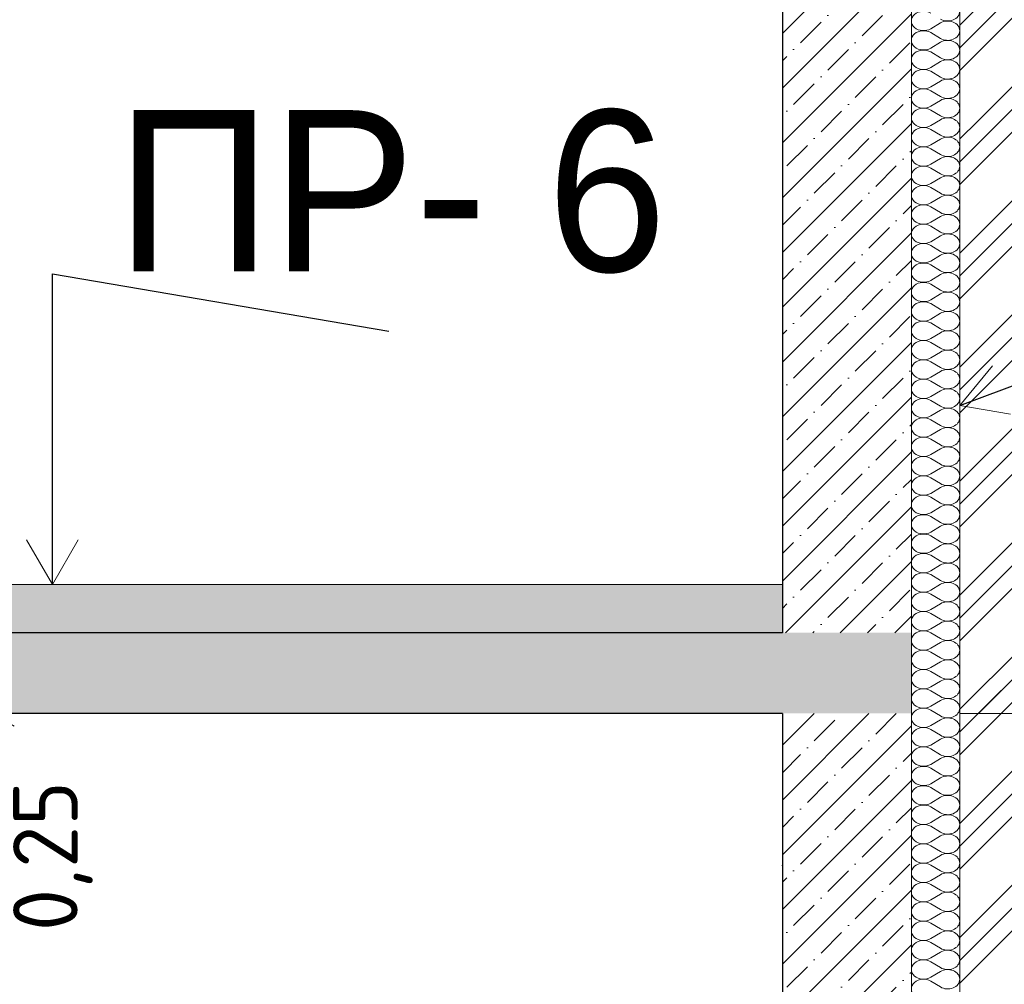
# Model space of a CAD drawing. Header units: millimetres. Extents: x -7244281 to -6598479, y 5719953 to 5938280.
# Tile 17 of 73: x -6769821 to -6766769, y 5728958 to 5731947. Entities that reach past the tile are written whole.
import ezdxf
from ezdxf.enums import TextEntityAlignment as Align

# ---------------------------------------------------------------- set-up
doc = ezdxf.new("R2010")
doc.units = ezdxf.units.MM
doc.header["$MEASUREMENT"] = 0
doc.set_wipeout_variables(frame=1)
doc.linetypes.add('Wipeout_Contour', pattern=[1000, 0, -1000])
doc.linetypes.add('Штрихпунктирная', pattern=[670.277762, 352.777767, -176.388884, 0, -141.111112])
for name, color, linetype, lineweight in [('0_Ном._пера__1', 7, 'Continuous', 0), ('0_Ном._пера__120', 7, 'Continuous', 0), ('АР-Перекрытия_Приямки.АР_Ном._пера__1', 7, 'Continuous', 30), ('АР-Перекрытия_Приямки.АР_Ном._пера__101', 252, 'Continuous', 0), ('АР-Стены_внешние_.АР_Ном._пера__1', 7, 'Continuous', 0), ('АР-Чертеж-Оси_Осевые размеры.АР_Ном._пера__120', 7, 'Continuous', 0), ('АР-Чертеж-Размеры.АР_Ном._пера__1', 7, 'Continuous', 0), ('Местность - Рельеф_Ном._пера__1', 7, 'Continuous', 0)]:
    doc.layers.add(name, color=color, linetype=linetype, lineweight=lineweight)
for name, color, linetype in [('АР-Перекрытия_Приямки.АР', 7, 'Continuous'), ('АР-Стены_внешние_.АР', 7, 'Continuous'), ('АР-Чертеж-Оси_Осевые размеры.АР', 7, 'Continuous'), ('АР-Чертеж-Размеры.АР', 7, 'Continuous'), ('Местность - Рельеф', 7, 'Continuous')]:
    doc.layers.add(name, color=color, linetype=linetype)
doc.layers.add('АР-Перекрытия_Приямки.АР_Ном._пера__180', color=7, linetype='Continuous', lineweight=5, true_color=0xd6cda7)
doc.styles.add('РЎР“Р•РќР•Р\xa0Р\x98Р\xa0_РЎРўР\x98Р›Р¬_1', font='GOTHIC.TTF')
doc.styles.add('РЎР“Р•РќР•Р\xa0Р\x98Р\xa0_РЎРўР\x98Р›Р¬_2', font='GOST_Common.ttf')
doc.dimstyles.new('СГЕНЕРИР_СТИЛЬ__3', dxfattribs={"dimtxt": 200, "dimasz": 142.5, "dimexe": 0.18, "dimexo": 300000, "dimgap": 0, "dimtad": 1, "dimlfac": 0.001, "dimzin": 0, "dimdsep": 46, "dimtxsty": 'РЎР“Р•РќР•Р\xa0Р\x98Р\xa0_РЎРўР\x98Р›Р¬_2', "dimblk": 'ARROWHEAD_6', "dimblk1": 'ARROWHEAD_6', "dimblk2": 'ARROWHEAD_6', "dimcen": 0.09, "dimclrd": 7, "dimclre": 7, "dimclrt": 7, "dimadec": 0, "dimazin": 0, "dimtfac": 1, "dimtdec": 4, "dimtmove": 0, "dimatfit": 3, "dimfxl": 1, "dimtolj": 1, "dimtzin": 0, "dimarcsym": 0})
doc.dimstyles.new('СГЕНЕРИР_СТИЛЬ__4', dxfattribs={"dimtxt": 0.18, "dimasz": 152, "dimexe": 0.18, "dimexo": 0.0625, "dimgap": 0, "dimtad": 0, "dimtih": 1, "dimtoh": 1, "dimdec": 4, "dimzin": 0, "dimdsep": 46, "dimcen": 0.09, "dimadec": 0, "dimazin": 0, "dimtfac": 1, "dimtdec": 4, "dimtmove": 0, "dimatfit": 3, "dimldrblk": 'ARROWHEAD_14', "dimfxl": 1, "dimtolj": 1, "dimtzin": 0, "dimarcsym": 0})
doc.dimstyles.new('СГЕНЕРИР_СТИЛЬ__5', dxfattribs={"dimtxt": 200, "dimasz": 142.5, "dimexe": 0.18, "dimexo": 300000, "dimgap": 0, "dimtad": 1, "dimlfac": 0.001, "dimzin": 0, "dimdsep": 46, "dimtxsty": 'РЎР“Р•РќР•Р\xa0Р\x98Р\xa0_РЎРўР\x98Р›Р¬_2', "dimblk": 'ARROWHEAD_6', "dimblk1": 'ARROWHEAD_6', "dimblk2": 'ARROWHEAD_6', "dimcen": 0.09, "dimclrd": 7, "dimclre": 7, "dimclrt": 7, "dimadec": 0, "dimazin": 0, "dimtfac": 1, "dimtdec": 4, "dimtmove": 2, "dimatfit": 3, "dimfxl": 1, "dimtolj": 1, "dimtzin": 0, "dimarcsym": 0})
pattern_1 = [(45, (-6283484.88, 5731196.98), (-84.852814, 84.852814), []), (45, (-6283527.3, 5731239.41), (-84.852814, 84.852814), [90, -30, 0, -30])]
pattern_2 = [(45, (-6283484.88, 5731196.98), (-176.7767, 176.7767), []), (45, (-6283520.23, 5731232.34), (-176.7767, 176.7767), []), (45, (-6283555.6, 5731267.7), (-176.7767, 176.7767), [])]

# ---------------------------------------------------------------- blocks, each defined once
blk = doc.blocks.new('Элемент Разреза_1_1', base_point=(-6283484.9, 5731197))
at = {"layer": 'АР-Стены_внешние_.АР', "linetype": 'Continuous', "lineweight": 0, "true_color": 0x000000}
h = blk.add_hatch(dxfattribs=at)
h.set_pattern_fill('ЖЕЛЕЗОБЕТОН__PROJECT__0001', color=18, style=0, pattern_type=2)
h.set_pattern_definition(pattern_1)
h.paths.add_polyline_path([(-6767456.6, 5730047), (-6767056.6, 5730047), (-6767056.6, 5733097), (-6767456.6, 5733097)])
at = {"layer": 'АР-Стены_внешние_.АР_Ном._пера__1', "color": 7, "linetype": 'Continuous', "lineweight": 30}
for p, q in [((-6767456.6, 5733097), (-6767456.6, 5730197)), ((-6767056.6, 5733097), (-6767056.6, 5730047)), ((-6767456.6, 5730197), (-6767456.6, 5730047))]:
    blk.add_line(p, q, dxfattribs=at)
blk = doc.blocks.new('Элемент Разреза_9_1', base_point=(-6283484.9, 5731197))
at = {"layer": 'Местность - Рельеф', "linetype": 'Continuous', "lineweight": 0, "true_color": 0x000000}
h = blk.add_hatch(dxfattribs=at)
h.set_pattern_fill('АЛЮМИНИЙ_0001', color=18, style=0, pattern_type=2)
h.set_pattern_definition(pattern_2)
h.paths.add_polyline_path([(-6808853.1, 5733447), (-6767056.6, 5733447), (-6767056.6, 5729797), (-6764184.8, 5729797), (-6764184.8, 5734950.9), (-6765000.5, 5734934), (-6768199.7, 5734932.4), (-6777057.5, 5734897), (-6783555, 5734762.4), (-6785794.5, 5734713.8), (-6789811.1, 5734630.6), (-6797346.2, 5734623.6), (-6802770.1, 5734669), (-6808169.9, 5734610.5), (-6808294.5, 5734612.9), (-6808853.1, 5734614.7)])
at = {"layer": 'Местность - Рельеф_Ном._пера__1', "color": 7, "linetype": 'Continuous', "lineweight": 0}
blk.add_line((-6764184.8, 5729797), (-6767056.6, 5729797), dxfattribs=at)
blk = doc.blocks.new('Стандартный Маркер Сетки[6]_1', base_point=(-6767456.6, 5729797))
at = {"layer": 'АР-Чертеж-Оси_Осевые размеры.АР_Ном._пера__120', "color": 7, "linetype": 'Штрихпунктирная', "lineweight": 0}
blk.add_line((-6767456.6, 5728797), (-6767456.6, 5729797), dxfattribs=at)
at = {"layer": 'АР-Чертеж-Оси_Осевые размеры.АР_Ном._пера__120', "color": 7, "lineweight": 0, "style": 'РЎР“Р•РќР•Р\xa0Р\x98Р\xa0_РЎРўР\x98Р›Р¬_1'}
blk.add_attdef('AC_MarkerText_1', text='', height=350, rotation=360, dxfattribs=at).set_placement((-6767456.6, 5723653.1), align=Align.TOP_CENTER)
blk = doc.blocks.new('Элемент Разреза_18_1', base_point=(-6283484.9, 5731197))
at = {"layer": 'АР-Перекрытия_Приямки.АР_Ном._пера__101', "linetype": 'Continuous', "lineweight": 0}
h = blk.add_hatch(dxfattribs=at)
h.set_pattern_fill('ЖЕЛЕЗОБЕТОН__PROJECT__0001', color=252, style=0, pattern_type=2)
h.set_pattern_definition(pattern_1)
h.paths.add_polyline_path([(-6780207.3, 5729797), (-6767056.6, 5729797), (-6767056.6, 5730047), (-6767456.6, 5730047), (-6780207.3, 5730047)])
at = {"layer": 'АР-Перекрытия_Приямки.АР_Ном._пера__180', "linetype": 'Continuous', "lineweight": 0, "true_color": 0xf4f1e8}
blk.add_hatch(color=7, dxfattribs=at).paths.add_polyline_path([(-6780207.3, 5730197), (-6780207.3, 5730047), (-6767456.6, 5730047), (-6767456.6, 5730197)])
at = {"layer": 'АР-Перекрытия_Приямки.АР_Ном._пера__1', "color": 7, "linetype": 'Continuous', "lineweight": 0}
blk.add_line((-6767456.6, 5730197), (-6780207.3, 5730197), dxfattribs=at)
at = {"layer": 'АР-Перекрытия_Приямки.АР_Ном._пера__1', "color": 7, "linetype": 'Continuous', "lineweight": 30}
for p, q in [((-6767456.6, 5730047), (-6780207.3, 5730047)), ((-6767056.6, 5730047), (-6767056.6, 5729797)), ((-6767456.6, 5729797), (-6780207.3, 5729797))]:
    blk.add_line(p, q, dxfattribs=at)
blk = doc.blocks.new('ARROWHEAD_14')
at = {"color": 0, "linetype": 'Continuous', "lineweight": 0}
blk.add_line((0, 0), (-1, 0), dxfattribs=at)
at = {"color": 0, "linetype": 'Continuous', "lineweight": 0, "flags": 128}
blk.add_lwpolyline([(-0.9093, 0.525), (0, 0), (-0.9093, -0.525)], dxfattribs=at)
blk = doc.blocks.new('Элемент Разреза_19_1', base_point=(-6283484.9, 5731197))
at = {"layer": 'АР-Стены_внешние_.АР', "linetype": 'Continuous', "lineweight": 0, "true_color": 0x000000}
h = blk.add_hatch(dxfattribs=at)
h.set_pattern_fill('ЖЕЛЕЗОБЕТОН__PROJECT__0001', color=18, style=0, pattern_type=2)
h.set_pattern_definition(pattern_1)
h.paths.add_polyline_path([(-6767056.6, 5729797), (-6767456.6, 5729797), (-6767456.6, 5726447), (-6767056.6, 5726447)])
at = {"layer": 'АР-Стены_внешние_.АР_Ном._пера__1', "color": 7, "linetype": 'Continuous', "lineweight": 30}
for p, q in [((-6767456.6, 5729797), (-6767456.6, 5726597)), ((-6767056.6, 5729797), (-6767056.6, 5726447)), ((-6767456.6, 5726597), (-6767456.6, 5726447))]:
    blk.add_line(p, q, dxfattribs=at)
blk = doc.blocks.new('*X64', base_point=(-6283484.9, 5731197))
at = {"layer": '0_Ном._пера__1', "color": 7, "linetype": 'Continuous', "lineweight": 0}
for p, q in [((-6766996.6, 5731919.3), (-6766966.6, 5731937.3)), ((-6766996.6, 5731907.3), (-6766966.6, 5731889.3)), ((-6766996.6, 5731859.3), (-6766966.6, 5731877.3)), ((-6766996.6, 5731847.3), (-6766966.6, 5731829.3)), ((-6766996.6, 5731799.3), (-6766966.6, 5731817.3)), ((-6766996.6, 5731787.3), (-6766966.6, 5731769.3)), ((-6766996.6, 5731739.3), (-6766966.6, 5731757.3)), ((-6766996.6, 5731727.3), (-6766966.6, 5731709.3)), ((-6766996.6, 5731679.3), (-6766966.6, 5731697.3)), ((-6766996.6, 5731667.3), (-6766966.6, 5731649.3)), ((-6766996.6, 5731619.3), (-6766966.6, 5731637.3)), ((-6766996.6, 5731607.3), (-6766966.6, 5731589.3)), ((-6766996.6, 5731559.3), (-6766966.6, 5731577.3)), ((-6766996.6, 5731547.3), (-6766966.6, 5731529.3)), ((-6766996.6, 5731499.3), (-6766966.6, 5731517.3)), ((-6766996.6, 5731487.3), (-6766966.6, 5731469.3)), ((-6766996.6, 5731439.3), (-6766966.6, 5731457.3)), ((-6766996.6, 5731427.3), (-6766966.6, 5731409.3)), ((-6766996.6, 5731379.3), (-6766966.6, 5731397.3)), ((-6766996.6, 5731367.3), (-6766966.6, 5731349.3)), ((-6766996.6, 5731319.3), (-6766966.6, 5731337.3)), ((-6766996.6, 5731307.3), (-6766966.6, 5731289.3)), ((-6766996.6, 5731259.3), (-6766966.6, 5731277.3)), ((-6766996.6, 5731247.3), (-6766966.6, 5731229.3)), ((-6766996.6, 5731199.3), (-6766966.6, 5731217.3)), ((-6766996.6, 5731187.3), (-6766966.6, 5731169.3)), ((-6766996.6, 5731139.3), (-6766966.6, 5731157.3)), ((-6766996.6, 5731127.3), (-6766966.6, 5731109.3)), ((-6766996.6, 5731079.3), (-6766966.6, 5731097.3)), ((-6766996.6, 5731067.3), (-6766966.6, 5731049.3)), ((-6766996.6, 5731019.3), (-6766966.6, 5731037.3)), ((-6766996.6, 5731007.3), (-6766966.6, 5730989.3)), ((-6766996.6, 5730959.3), (-6766966.6, 5730977.3)), ((-6766996.6, 5730947.3), (-6766966.6, 5730929.3)), ((-6766996.6, 5730899.3), (-6766966.6, 5730917.3)), ((-6766996.6, 5730887.3), (-6766966.6, 5730869.3)), ((-6766996.6, 5730839.3), (-6766966.6, 5730857.3)), ((-6766996.6, 5730827.3), (-6766966.6, 5730809.3)), ((-6766996.6, 5730779.3), (-6766966.6, 5730797.3)), ((-6766996.6, 5730767.3), (-6766966.6, 5730749.3)), ((-6766996.6, 5730719.3), (-6766966.6, 5730737.3)), ((-6766996.6, 5730707.3), (-6766966.6, 5730689.3)), ((-6766996.6, 5730659.3), (-6766966.6, 5730677.3)), ((-6766996.6, 5730647.3), (-6766966.6, 5730629.3)), ((-6766996.6, 5730599.3), (-6766966.6, 5730617.3)), ((-6766996.6, 5730587.3), (-6766966.6, 5730569.3)), ((-6766996.6, 5730539.3), (-6766966.6, 5730557.3)), ((-6766996.6, 5730527.3), (-6766966.6, 5730509.3)), ((-6766996.6, 5730479.3), (-6766966.6, 5730497.3)), ((-6766996.6, 5730467.3), (-6766966.6, 5730449.3)), ((-6766996.6, 5730419.3), (-6766966.6, 5730437.3)), ((-6766996.6, 5730407.3), (-6766966.6, 5730389.3)), ((-6766996.6, 5730359.3), (-6766966.6, 5730377.3)), ((-6766996.6, 5730347.3), (-6766966.6, 5730329.3)), ((-6766996.6, 5730299.3), (-6766966.6, 5730317.3)), ((-6766996.6, 5730287.3), (-6766966.6, 5730269.3)), ((-6766996.6, 5730239.3), (-6766966.6, 5730257.3)), ((-6766996.6, 5730227.3), (-6766966.6, 5730209.3)), ((-6766996.6, 5730179.3), (-6766966.6, 5730197.3)), ((-6766996.6, 5730167.3), (-6766966.6, 5730149.3)), ((-6766996.6, 5730119.3), (-6766966.6, 5730137.3)), ((-6766996.6, 5730107.3), (-6766966.6, 5730089.3)), ((-6766996.6, 5730059.3), (-6766966.6, 5730077.3)), ((-6766996.6, 5730047.3), (-6766966.6, 5730029.3)), ((-6766996.6, 5729999.3), (-6766966.6, 5730017.3)), ((-6766996.6, 5729987.3), (-6766966.6, 5729969.3)), ((-6766996.6, 5729939.3), (-6766966.6, 5729957.3)), ((-6766996.6, 5729927.3), (-6766966.6, 5729909.3)), ((-6766996.6, 5729879.3), (-6766966.6, 5729897.3)), ((-6766996.6, 5729867.3), (-6766966.6, 5729849.3)), ((-6766996.6, 5729819.3), (-6766966.6, 5729837.3)), ((-6766996.6, 5729807.3), (-6766966.6, 5729789.3)), ((-6766996.6, 5729759.3), (-6766966.6, 5729777.3)), ((-6766996.6, 5729747.3), (-6766966.6, 5729729.3)), ((-6766996.6, 5729699.3), (-6766966.6, 5729717.3)), ((-6766996.6, 5729687.3), (-6766966.6, 5729669.3)), ((-6766996.6, 5729639.3), (-6766966.6, 5729657.3)), ((-6766996.6, 5729627.3), (-6766966.6, 5729609.3)), ((-6766996.6, 5729579.3), (-6766966.6, 5729597.3)), ((-6766996.6, 5729567.3), (-6766966.6, 5729549.3)), ((-6766996.6, 5729519.3), (-6766966.6, 5729537.3)), ((-6766996.6, 5729507.3), (-6766966.6, 5729489.3)), ((-6766996.6, 5729459.3), (-6766966.6, 5729477.3)), ((-6766996.6, 5729447.3), (-6766966.6, 5729429.3)), ((-6766996.6, 5729399.3), (-6766966.6, 5729417.3)), ((-6766996.6, 5729387.3), (-6766966.6, 5729369.3)), ((-6766996.6, 5729339.3), (-6766966.6, 5729357.3)), ((-6766996.6, 5729327.3), (-6766966.6, 5729309.3)), ((-6766996.6, 5729279.3), (-6766966.6, 5729297.3)), ((-6766996.6, 5729267.3), (-6766966.6, 5729249.3)), ((-6766996.6, 5729219.3), (-6766966.6, 5729237.3)), ((-6766996.6, 5729207.3), (-6766966.6, 5729189.3)), ((-6766996.6, 5729159.3), (-6766966.6, 5729177.3)), ((-6766996.6, 5729147.3), (-6766966.6, 5729129.3)), ((-6766996.6, 5729099.3), (-6766966.6, 5729117.3)), ((-6766996.6, 5729087.3), (-6766966.6, 5729069.3)), ((-6766996.6, 5729039.3), (-6766966.6, 5729057.3)), ((-6766996.6, 5729027.3), (-6766966.6, 5729009.3)), ((-6766996.6, 5728979.3), (-6766966.6, 5728997.3)), ((-6766996.6, 5728967.3), (-6766966.6, 5728949.3))]:
    blk.add_line(p, q, dxfattribs=at)
for centre, start_param, end_param in [((-6767019.1, 5731943.3), 0.927295, 5.35589), ((-6766944.1, 5731973.3), 4.068888, 6.283185), ((-6766944.1, 5731913.3), 0, 2.214297), ((-6767019.1, 5731883.3), 0.927295, 5.35589), ((-6766944.1, 5731913.3), 4.068888, 6.283185), ((-6766944.1, 5731853.3), 0, 2.214297), ((-6767019.1, 5731823.3), 0.927295, 5.35589), ((-6766944.1, 5731853.3), 4.068888, 6.283185), ((-6766944.1, 5731793.3), 0, 2.214297), ((-6767019.1, 5731763.3), 0.927295, 5.35589), ((-6766944.1, 5731793.3), 4.068888, 6.283185), ((-6766944.1, 5731733.3), 0, 2.214297), ((-6767019.1, 5731703.3), 0.927295, 5.35589), ((-6766944.1, 5731733.3), 4.068888, 6.283185), ((-6766944.1, 5731673.3), 0, 2.214297), ((-6767019.1, 5731643.3), 0.927295, 5.35589), ((-6766944.1, 5731673.3), 4.068888, 6.283185), ((-6766944.1, 5731613.3), 0, 2.214297), ((-6767019.1, 5731583.3), 0.927295, 5.35589), ((-6766944.1, 5731613.3), 4.068888, 6.283185), ((-6766944.1, 5731553.3), 0, 2.214297), ((-6767019.1, 5731523.3), 0.927295, 5.35589), ((-6766944.1, 5731553.3), 4.068888, 6.283185), ((-6766944.1, 5731493.3), 0, 2.214297), ((-6767019.1, 5731463.3), 0.927295, 5.35589), ((-6766944.1, 5731493.3), 4.068888, 6.283185), ((-6766944.1, 5731433.3), 0, 2.214297), ((-6767019.1, 5731403.3), 0.927295, 5.35589), ((-6766944.1, 5731433.3), 4.068888, 6.283185), ((-6766944.1, 5731373.3), 0, 2.214297), ((-6767019.1, 5731343.3), 0.927295, 5.35589), ((-6766944.1, 5731373.3), 4.068888, 6.283185), ((-6766944.1, 5731313.3), 0, 2.214297), ((-6767019.1, 5731283.3), 0.927295, 5.35589), ((-6766944.1, 5731313.3), 4.068888, 6.283185), ((-6766944.1, 5731253.3), 0, 2.214297), ((-6767019.1, 5731223.3), 0.927295, 5.35589), ((-6766944.1, 5731253.3), 4.068888, 6.283185), ((-6766944.1, 5731193.3), 0, 2.214297), ((-6767019.1, 5731163.3), 0.927295, 5.35589), ((-6766944.1, 5731193.3), 4.068888, 6.283185), ((-6766944.1, 5731133.3), 0, 2.214297), ((-6767019.1, 5731103.3), 0.927295, 5.35589), ((-6766944.1, 5731133.3), 4.068888, 6.283185), ((-6766944.1, 5731073.3), 0, 2.214297), ((-6767019.1, 5731043.3), 0.927295, 5.35589), ((-6766944.1, 5731073.3), 4.068888, 6.283185), ((-6766944.1, 5731013.3), 0, 2.214297), ((-6767019.1, 5730983.3), 0.927295, 5.35589), ((-6766944.1, 5731013.3), 4.068888, 6.283185), ((-6766944.1, 5730953.3), 0, 2.214297), ((-6767019.1, 5730923.3), 0.927295, 5.35589), ((-6766944.1, 5730953.3), 4.068888, 6.283185), ((-6766944.1, 5730893.3), 0, 2.214297), ((-6767019.1, 5730863.3), 0.927295, 5.35589), ((-6766944.1, 5730893.3), 4.068888, 6.283185), ((-6766944.1, 5730833.3), 0, 2.214297), ((-6767019.1, 5730803.3), 0.927295, 5.35589), ((-6766944.1, 5730833.3), 4.068888, 6.283185), ((-6767019.1, 5730743.3), 0.927295, 5.35589), ((-6766944.1, 5730773.3), 0, 2.214297), ((-6766944.1, 5730773.3), 4.068888, 6.283185), ((-6767019.1, 5730683.3), 0.927295, 5.35589), ((-6766944.1, 5730713.3), 0, 2.214297), ((-6766944.1, 5730713.3), 4.068888, 6.283185), ((-6766944.1, 5730653.3), 0, 2.214297), ((-6767019.1, 5730623.3), 0.927295, 5.35589), ((-6766944.1, 5730653.3), 4.068888, 6.283185), ((-6766944.1, 5730593.3), 0, 2.214297), ((-6767019.1, 5730563.3), 0.927295, 5.35589), ((-6766944.1, 5730593.3), 4.068888, 6.283185), ((-6766944.1, 5730533.3), 0, 2.214297), ((-6767019.1, 5730503.3), 0.927295, 5.35589), ((-6766944.1, 5730533.3), 4.068888, 6.283185), ((-6766944.1, 5730473.3), 0, 2.214297), ((-6767019.1, 5730443.3), 0.927295, 5.35589), ((-6766944.1, 5730473.3), 4.068888, 6.283185), ((-6766944.1, 5730413.3), 0, 2.214297), ((-6767019.1, 5730383.3), 0.927295, 5.35589), ((-6766944.1, 5730413.3), 4.068888, 6.283185), ((-6766944.1, 5730353.3), 0, 2.214297), ((-6767019.1, 5730323.3), 0.927295, 5.35589), ((-6766944.1, 5730353.3), 4.068888, 6.283185), ((-6766944.1, 5730293.3), 0, 2.214297), ((-6767019.1, 5730263.3), 0.927295, 5.35589), ((-6766944.1, 5730293.3), 4.068888, 6.283185), ((-6766944.1, 5730233.3), 0, 2.214297), ((-6767019.1, 5730203.3), 0.927295, 5.35589), ((-6766944.1, 5730233.3), 4.068888, 6.283185), ((-6766944.1, 5730173.3), 0, 2.214297), ((-6767019.1, 5730143.3), 0.927295, 5.35589), ((-6766944.1, 5730173.3), 4.068888, 6.283185), ((-6766944.1, 5730113.3), 0, 2.214297), ((-6767019.1, 5730083.3), 0.927295, 5.35589), ((-6766944.1, 5730113.3), 4.068888, 6.283185), ((-6766944.1, 5730053.3), 0, 2.214297), ((-6767019.1, 5730023.3), 0.927295, 5.35589), ((-6766944.1, 5730053.3), 4.068888, 6.283185), ((-6766944.1, 5729993.3), 0, 2.214297), ((-6767019.1, 5729963.3), 0.927295, 5.35589), ((-6766944.1, 5729993.3), 4.068888, 6.283185), ((-6766944.1, 5729933.3), 0, 2.214297), ((-6767019.1, 5729903.3), 0.927295, 5.35589), ((-6766944.1, 5729933.3), 4.068888, 6.283185), ((-6766944.1, 5729873.3), 0, 2.214297), ((-6767019.1, 5729843.3), 0.927295, 5.35589), ((-6766944.1, 5729873.3), 4.068888, 6.283185), ((-6766944.1, 5729813.3), 0, 2.214297), ((-6767019.1, 5729783.3), 0.927295, 5.35589), ((-6766944.1, 5729813.3), 4.068888, 6.283185), ((-6766944.1, 5729753.3), 0, 2.214297), ((-6767019.1, 5729723.3), 0.927295, 5.35589), ((-6766944.1, 5729753.3), 4.068888, 6.283185), ((-6766944.1, 5729693.3), 0, 2.214297), ((-6767019.1, 5729663.3), 0.927295, 5.35589), ((-6766944.1, 5729693.3), 4.068888, 6.283185), ((-6766944.1, 5729633.3), 0, 2.214297), ((-6767019.1, 5729603.3), 0.927295, 5.35589), ((-6766944.1, 5729633.3), 4.068888, 6.283185), ((-6766944.1, 5729573.3), 0, 2.214297), ((-6767019.1, 5729543.3), 0.927295, 5.35589), ((-6766944.1, 5729573.3), 4.068888, 6.283185), ((-6766944.1, 5729513.3), 0, 2.214297), ((-6767019.1, 5729483.3), 0.927295, 5.35589), ((-6766944.1, 5729513.3), 4.068888, 6.283185), ((-6766944.1, 5729453.3), 0, 2.214297), ((-6767019.1, 5729423.3), 0.927295, 5.35589), ((-6766944.1, 5729453.3), 4.068888, 6.283185), ((-6766944.1, 5729393.3), 0, 2.214297), ((-6767019.1, 5729363.3), 0.927295, 5.35589), ((-6766944.1, 5729393.3), 4.068888, 6.283185), ((-6766944.1, 5729333.3), 0, 2.214297), ((-6767019.1, 5729303.3), 0.927295, 5.35589), ((-6766944.1, 5729333.3), 4.068888, 6.283185), ((-6766944.1, 5729273.3), 0, 2.214297), ((-6767019.1, 5729243.3), 0.927295, 5.35589), ((-6766944.1, 5729273.3), 4.068888, 6.283185), ((-6766944.1, 5729213.3), 0, 2.214297), ((-6767019.1, 5729183.3), 0.927295, 5.35589), ((-6766944.1, 5729213.3), 4.068888, 6.283185), ((-6766944.1, 5729153.3), 0, 2.214297), ((-6767019.1, 5729123.3), 0.927295, 5.35589), ((-6766944.1, 5729153.3), 4.068888, 6.283185), ((-6766944.1, 5729093.3), 0, 2.214297), ((-6767019.1, 5729063.3), 0.927295, 5.35589), ((-6766944.1, 5729093.3), 4.068888, 6.283185), ((-6767019.1, 5729003.3), 0.927295, 5.35589), ((-6766944.1, 5729033.3), 0, 2.214297), ((-6766944.1, 5729033.3), 4.068888, 6.283185), ((-6767019.1, 5728943.3), 0.927295, 5.35589), ((-6766944.1, 5728973.3), 0, 2.214297), ((-6766944.1, 5728973.3), 4.068888, 6.283185)]:
    blk.add_ellipse(centre, major_axis=(37.5, 0), ratio=0.8, start_param=start_param, end_param=end_param, dxfattribs=at)
blk = doc.blocks.new('Штриховка_2_1', base_point=(-6283484.9, 5731197))
at = {"color": 254, "linetype": 'Wipeout_Contour', "lineweight": 0, "ltscale": 35467871.34328046}
blk.add_wipeout([(-6767056.6, 5733447), (-6767056.6, 5726233.8), (-6766906.6, 5726233.8), (-6766906.6, 5733447)], dxfattribs=at)
at = {"layer": '0_Ном._пера__1', "color": 7, "linetype": 'Continuous', "lineweight": 0, "flags": 128}
blk.add_lwpolyline([(-6767056.6, 5733447), (-6766906.6, 5733447), (-6766906.6, 5726233.8), (-6767056.6, 5726233.8)], close=True, dxfattribs=at)
at = {"layer": '0_Ном._пера__1', "color": 7, "linetype": 'Continuous', "lineweight": 0}
blk.add_blockref('*X64', (-6283484.9, 5731197), dxfattribs=at)
blk = doc.blocks.new('*D70', base_point=(-6283484.9, 5731197))
at = {"layer": 'АР-Чертеж-Размеры.АР_Ном._пера__1', "color": 7, "linetype": 'Continuous', "lineweight": 0, "transparency": 16777216}
for p, q in [((-6770198.1, 5729672), (-6770048.1, 5729522)), ((-6769982.5, 5729597), (-6770263.7, 5729597)), ((-6770123.1, 5726597), (-6770123.1, 5729597)), ((-6770198.1, 5726672), (-6770048.1, 5726522)), ((-6769982.5, 5726597), (-6770263.7, 5726597)), ((-6770123.1, 5726484.5), (-6770123.1, 5726597))]:
    blk.add_line(p, q, dxfattribs=at)
at = {"layer": 'АР-Чертеж-Размеры.АР_Ном._пера__1', "color": 7, "lineweight": 0, "transparency": 16777216, "char_height": 200, "attachment_point": 7, "rotation": 90, "style": 'РЎР“Р•РќР•Р\xa0Р\x98Р\xa0_РЎРўР\x98Р›Р¬_2'}
for s, insert in [('\\A1;{\\pql;\\fGOST Common|b0|i0|c204|p0;\\W1.000000;0,25}', (-6769594.9, 5729122.6)), ('\\A1;{\\pql;\\fGOST Common|b0|i0|c204|p0;\\W1.000000;0,20}', (-6770163.1, 5729027.1)), ('\\A1;{\\pql;\\fGOST Common|b0|i0|c204|p0;\\W1.000000;3,00}', (-6770163.1, 5727849.5))]:
    blk.add_mtext(s, dxfattribs=dict(at, insert=insert))
blk = doc.blocks.new('ARROWHEAD_6')
at = {"color": 0, "linetype": 'Continuous', "lineweight": 0}
for p, q in [((-0.5, -0.5), (0.5, 0.5)), ((0, 0), (-1, 0))]:
    blk.add_line(p, q, dxfattribs=at)
blk = doc.blocks.new('*D72', base_point=(-6283484.9, 5731197))
at = {"layer": 'АР-Чертеж-Размеры.АР_Ном._пера__1', "color": 7, "linetype": 'Continuous', "lineweight": 0, "transparency": 16777216}
for p, q in [((-6770198.1, 5730122), (-6770048.1, 5729972)), ((-6769982.5, 5730047), (-6770263.7, 5730047)), ((-6770123.1, 5729797), (-6770123.1, 5730047)), ((-6770116.3, 5729923.8), (-6770129.9, 5729920.2)), ((-6770123.1, 5729922), (-6769837.8, 5729757.2)), ((-6770198.1, 5729872), (-6770048.1, 5729722)), ((-6769982.5, 5729797), (-6770263.7, 5729797))]:
    blk.add_line(p, q, dxfattribs=at)
blk = doc.blocks.new('*D73', base_point=(-6283484.9, 5731197))
at = {"layer": 'АР-Чертеж-Размеры.АР_Ном._пера__1', "color": 7, "linetype": 'Continuous', "lineweight": 0, "transparency": 16777216}
for p, q in [((-6770198.1, 5730272), (-6770048.1, 5730122)), ((-6769982.5, 5730197), (-6770263.7, 5730197)), ((-6770123.1, 5730047), (-6770123.1, 5730197)), ((-6770198.1, 5730122), (-6770048.1, 5729972)), ((-6769982.5, 5730047), (-6770263.7, 5730047))]:
    blk.add_line(p, q, dxfattribs=at)
blk = doc.blocks.new('*D74', base_point=(-6283484.9, 5731197))
at = {"layer": 'АР-Чертеж-Размеры.АР_Ном._пера__1', "color": 7, "linetype": 'Continuous', "lineweight": 0, "transparency": 16777216}
for p, q in [((-6770198.1, 5732772), (-6770048.1, 5732622)), ((-6769982.5, 5732697), (-6770263.7, 5732697)), ((-6770123.1, 5730197), (-6770123.1, 5732697)), ((-6770198.1, 5730272), (-6770048.1, 5730122)), ((-6769982.5, 5730197), (-6770263.7, 5730197))]:
    blk.add_line(p, q, dxfattribs=at)
at = {"layer": 'АР-Чертеж-Размеры.АР_Ном._пера__1', "color": 7, "lineweight": 0, "transparency": 16777216, "char_height": 200, "attachment_point": 7, "rotation": 90, "style": 'РЎР“Р•РќР•Р\xa0Р\x98Р\xa0_РЎРўР\x98Р›Р¬_2'}
for s, insert in [('\\A1;{\\pql;\\fGOST Common|b0|i0|c204|p0;\\W1.000000;0,35}', (-6769664.7, 5732386.4)), ('\\A1;{\\pql;\\fGOST Common|b0|i0|c204|p0;\\W1.000000;0,40}', (-6770163.1, 5732106.9)), ('\\A1;{\\pql;\\fGOST Common|b0|i0|c204|p0;\\W1.000000;2,50}', (-6770163.1, 5731199.5)), ('\\A1;{\\pql;\\fGOST Common|b0|i0|c204|p0;\\W1.000000;0,15}', (-6770163.1, 5730272))]:
    blk.add_mtext(s, dxfattribs=dict(at, insert=insert))

msp = doc.modelspace()

# ---------------------------------------------------------------- hatches: boundary and pattern name
at = {"layer": '0_Ном._пера__120', "linetype": 'Continuous', "lineweight": 0}
h = msp.add_hatch(dxfattribs=at)
h.set_pattern_fill('АЛЮМИНИЙ_0001', style=0, pattern_type=2)
h.set_pattern_definition(pattern_2)
h.paths.add_polyline_path([(-6767056.614, 5726233.803), (-6764122.09, 5726233.803), (-6764122.09, 5729867.817), (-6767056.614, 5729867.817)])

# ---------------------------------------------------------------- block references
at = {"layer": 'АР-Перекрытия_Приямки.АР', "lineweight": 0}
msp.add_blockref('Элемент Разреза_18_1', (-6283484.878, 5731196.982), dxfattribs=at)
at = {"layer": 'АР-Стены_внешние_.АР', "lineweight": 0}
for name in ['Элемент Разреза_1_1', 'Элемент Разреза_19_1']:
    msp.add_blockref(name, (-6283484.878, 5731196.982), dxfattribs=at)
at = {"layer": 'АР-Чертеж-Оси_Осевые размеры.АР', "color": 8, "linetype": 'Continuous', "lineweight": 15}
msp.add_blockref('Стандартный Маркер Сетки[6]_1', (-6767456.614, 5729796.982), dxfattribs=at)
at = {"layer": 'Местность - Рельеф', "lineweight": 0}
msp.add_blockref('Элемент Разреза_9_1', (-6283484.878, 5731196.982), dxfattribs=at)

# ---------------------------------------------------------------- texts
at = {"layer": '0_Ном._пера__120', "color": 7, "linetype": 'Continuous', "lineweight": 0, "insert": (-6767815.02, 5731159.956), "char_height": 500, "attachment_point": 9, "style": 'РЎР“Р•РќР•Р\xa0Р\x98Р\xa0_РЎРўР\x98Р›Р¬_1'}
msp.add_mtext('\\A1;{\\pqr;\\fCentury Gothic|b0|i0|c204|p0;\\W1.000000;ПР\\fCentury Gothic|b0|i0|c204|p0;\\W1.000000;- 6}', dxfattribs=at)

# ---------------------------------------------------------------- dimensions: what is measured, and where the dimension line sits
at = {"layer": 'АР-Чертеж-Размеры.АР', "color": 7, "linetype": 'Continuous', "lineweight": 0}
for base, p1, p2, dimstyle, picture, middle in [((-6770123.094, 5732696.982), (-6788154.876, 5730196.982), (-6770606.62, 5732696.982), 'СГЕНЕРИР_СТИЛЬ__3', '*D74', (-6770263.094, 5731458.437)), ((-6770123.094, 5730196.982), (-6767456.614, 5730046.982), (-6788154.876, 5730196.982), 'СГЕНЕРИР_СТИЛЬ__3', '*D73', (-6770263.094, 5730530.898)), ((-6770123.094, 5730046.982), (-6787954.876, 5729796.982), (-6767456.614, 5730046.982), 'СГЕНЕРИР_СТИЛЬ__5', '*D72', (-6769694.895, 5729381.565)), ((-6770123.094, 5729596.982), (-6788154.876, 5726596.982), (-6771006.62, 5729596.982), 'СГЕНЕРИР_СТИЛЬ__3', '*D70', (-6770263.094, 5728108.437))]:
    dim = msp.add_linear_dim(base=base, p1=p1, p2=p2, angle=90, dimstyle=dimstyle, dxfattribs=at)
    dim.commit()
    dim.dimension.update_dxf_attribs({"geometry": picture, "text_midpoint": middle, "dimtype": 160, "text_rotation": 90})

# ---------------------------------------------------------------- leaders
at = {"layer": '0_Ном._пера__120', "color": 7, "linetype": 'Continuous', "lineweight": 0, "annotation_type": 0, "has_hookline": 1, "hookline_direction": 0, "text_width": 1606.39}
msp.add_leader([(-6769719.786, 5730196.982), (-6769719.786, 5731159.956), (-6768676.199, 5730981.531)], dimstyle='СГЕНЕРИР_СТИЛЬ__4', dxfattribs=at)

# ---------------------------------------------------------------- next in the draw order: block references
at = {"layer": '0_Ном._пера__1', "color": 7, "linetype": 'Continuous', "lineweight": 0}
msp.add_blockref('Штриховка_2_1', (-6283484.878, 5731196.982), dxfattribs=at)

# ---------------------------------------------------------------- next in the draw order: leaders
at = {"layer": '0_Ном._пера__120', "color": 7, "linetype": 'Continuous', "lineweight": 0, "annotation_type": 0, "has_hookline": 1, "hookline_direction": 0, "text_width": 2359.959}
msp.add_leader([(-6766906.605, 5730751.269), (-6766420.479, 5730932.795), (-6766268.479, 5730932.795)], dimstyle='СГЕНЕРИР_СТИЛЬ__4', dxfattribs=at)

doc.saveas('drawing.dxf')
